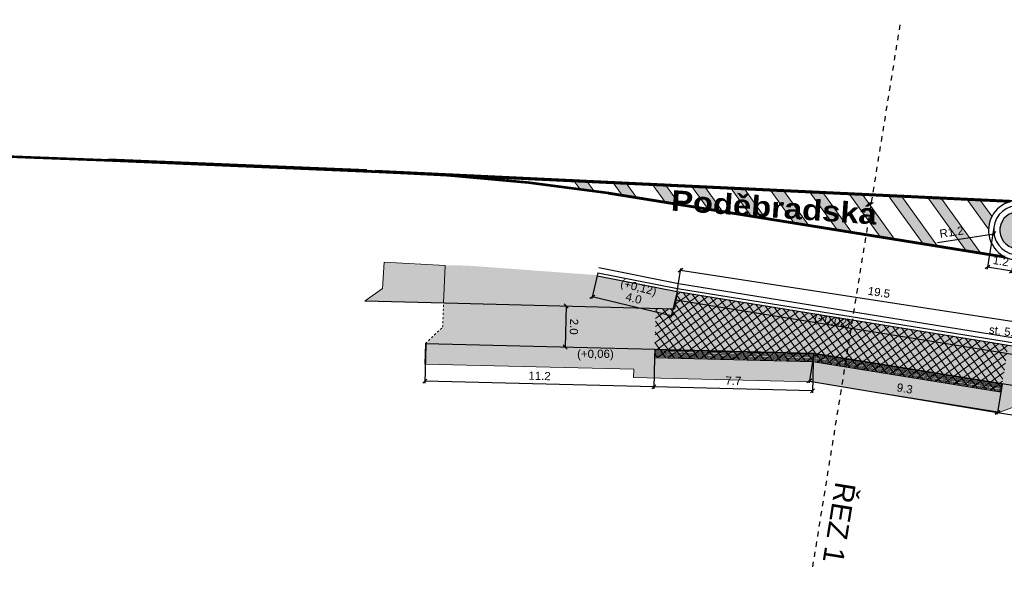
# Model space of a CAD drawing. Extents: x -698823 to -696424, y -1038555 to -1037403.
# Tile 35 of 42: x -696659 to -696611, y -1037948 to -1037921. Entities that reach past the tile are written whole.
import ezdxf
from ezdxf.enums import TextEntityAlignment as Align

# ---------------------------------------------------------------- set-up
doc = ezdxf.new("R2010")
doc.units = 0
doc.linetypes.add('ČÁRKOVANÁ10-10', pattern=[0.2, 0.1, -0.1])
doc.linetypes.add('ČÁRKOVANÁ25-25', pattern=[0.5, 0.25, -0.25])
for name, color, linetype, lineweight in [('1-Koty 250', 7, 'Continuous', 25), ('1-Návrh', 1, 'Continuous', 30), ('1-návrh-parková obruba', 22, 'Continuous', 30), ('1-návrh-parková obruba-převýšená', 142, 'Continuous', 30), ('1-návrh-varovný pás', 34, 'Continuous', 30), ('1-návrh-VP', 30, 'Continuous', 30), ('1-návrh-zakončení na stav', 1, 'ČÁRKOVANÁ10-10', 15), ('1-popis 250', 7, 'Continuous', 30), ('1-VDZ', 150, 'Continuous', 30), ('1-řezy', 7, 'ČÁRKOVANÁ25-25', 30), ('1-šrafy-chodník', 41, 'Continuous', 5), ('1-šrafy-komunikace', 254, 'Continuous', 5), ('1-šrafy-ostrůvky', 251, 'Continuous', 5), ('1-šrafy-varovné pásy', 43, 'Continuous', 5), ('1-šrafy-zeleň', 71, 'Continuous', 5), ('2-výšky', 5, 'Continuous', 30)]:
    doc.layers.add(name, color=color, linetype=linetype, lineweight=lineweight)
doc.styles.add('arial', font='arial.ttf')
doc.styles.add('arial black', font='txt')
doc.dimstyles.new('250', dxfattribs={"dimtxt": 0.4, "dimasz": 0.2, "dimexe": 0.09, "dimexo": 0, "dimgap": 0.2, "dimtad": 1, "dimdec": 1, "dimrnd": 0.01, "dimzin": 0, "dimdsep": 46, "dimtxsty": 'arial', "dimblk1": 'OBLIQUE', "dimblk2": 'OBLIQUE', "dimsah": 1, "dimcen": 0, "dimclrd": 256, "dimclre": 256, "dimclrt": 256, "dimazin": 0, "dimtfac": 1, "dimtdec": 1, "dimtofl": 0, "dimtmove": 0, "dimatfit": 3, "dimldrblk": 'OBLIQUE', "dimfxl": 1, "dimtolj": 1, "dimtzin": 0, "dimlwd": -1, "dimlwe": -1, "dimarcsym": 0})

# ---------------------------------------------------------------- blocks, each defined once
blk = doc.blocks.new('_OBLIQUE')
at = {"color": 0, "linetype": 'ByBlock'}
blk.add_line((-0.5, -0.5), (0.5, 0.5), dxfattribs=at)
blk = doc.blocks.new('*D159')
at = {"layer": '1-Koty 250'}
for p, q in [((-696632.319, -1037935.281), (-696632.409, -1037935.278)), ((-696632.319, -1037935.281), (-696632.369, -1037937.28)), ((-696632.369, -1037937.28), (-696632.459, -1037937.278))]:
    blk.add_line(p, q, dxfattribs=at)
at = {"layer": '1-Koty 250', "xscale": 0.2, "yscale": 0.2, "zscale": 0.2}
for p, rotation in [((-696632.319, -1037935.281), 88.56491529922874), ((-696632.369, -1037937.28), 268.5649152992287)]:
    blk.add_blockref('_OBLIQUE', p, dxfattribs=dict(at, rotation=rotation))
at = {"layer": '1-Koty 250', "insert": (-696631.94, -1037936.291), "char_height": 0.4, "attachment_point": 5, "rotation": 268.5649, "style": 'arial'}
blk.add_mtext('\\A1;2.0', dxfattribs=at)
blk = doc.blocks.new('*D160')
at = {"layer": '1-Koty 250'}
for p, q in [((-696628.011, -1037937.789), (-696628.049, -1037939.317)), ((-696620.284, -1037937.983), (-696620.323, -1037939.51)), ((-696620.32, -1037939.42), (-696628.047, -1037939.227))]:
    blk.add_line(p, q, dxfattribs=at)
at = {"layer": '1-Koty 250', "xscale": 0.2, "yscale": 0.2, "zscale": 0.2}
for p, rotation in [((-696628.047, -1037939.227), 178.564915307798), ((-696620.32, -1037939.42), 358.5649153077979)]:
    blk.add_blockref('_OBLIQUE', p, dxfattribs=dict(at, rotation=rotation))
at = {"layer": '1-Koty 250', "insert": (-696624.174, -1037938.924), "char_height": 0.4, "attachment_point": 5, "rotation": 358.5649, "style": 'arial'}
blk.add_mtext('\\A1;7.7', dxfattribs=at)
blk = doc.blocks.new('*D161')
at = {"layer": '1-Koty 250'}
for p, q in [((-696639.16, -1037937.16), (-696639.207, -1037939.037)), ((-696628.011, -1037937.789), (-696628.049, -1037939.317)), ((-696628.047, -1037939.227), (-696639.205, -1037938.947))]:
    blk.add_line(p, q, dxfattribs=at)
at = {"layer": '1-Koty 250', "xscale": 0.2, "yscale": 0.2, "zscale": 0.2}
for p, rotation in [((-696639.205, -1037938.947), 178.5649153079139), ((-696628.047, -1037939.227), 358.5649153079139)]:
    blk.add_blockref('_OBLIQUE', p, dxfattribs=dict(at, rotation=rotation))
at = {"layer": '1-Koty 250', "insert": (-696633.616, -1037938.686), "char_height": 0.4, "attachment_point": 5, "rotation": 358.5649, "style": 'arial'}
blk.add_mtext('\\A1;11.2', dxfattribs=at)
blk = doc.blocks.new('*D162')
at = {"layer": '1-Koty 250'}
for p, q in [((-696620.247, -1037937.584), (-696620.488, -1037939.026)), ((-696620.473, -1037938.937), (-696611.311, -1037940.465)), ((-696611.086, -1037939.112), (-696611.326, -1037940.554))]:
    blk.add_line(p, q, dxfattribs=at)
at = {"layer": '1-Koty 250', "xscale": 0.2, "yscale": 0.2, "zscale": 0.2}
for p, rotation in [((-696620.473, -1037938.937), 170.5308547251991), ((-696611.311, -1037940.465), 350.5308547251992)]:
    blk.add_blockref('_OBLIQUE', p, dxfattribs=dict(at, rotation=rotation))
at = {"layer": '1-Koty 250', "insert": (-696615.826, -1037939.302), "char_height": 0.4, "attachment_point": 5, "rotation": 350.5309, "style": 'arial'}
blk.add_mtext('\\A1;9.3', dxfattribs=at)
blk = doc.blocks.new('*D163')
at = {"layer": '1-Koty 250'}
for p, q in [((-696611.086, -1037939.112), (-696611.326, -1037940.554)), ((-696608.015, -1037939.556), (-696608.266, -1037941.064)), ((-696611.311, -1037940.465), (-696608.251, -1037940.976))]:
    blk.add_line(p, q, dxfattribs=at)
at = {"layer": '1-Koty 250', "xscale": 0.2, "yscale": 0.2, "zscale": 0.2}
for p, rotation in [((-696611.311, -1037940.465), 170.5308547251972), ((-696608.251, -1037940.976), 350.5308547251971)]:
    blk.add_blockref('_OBLIQUE', p, dxfattribs=dict(at, rotation=rotation))
at = {"layer": '1-Koty 250', "insert": (-696609.715, -1037940.322), "char_height": 0.4, "attachment_point": 5, "rotation": 350.5309, "style": 'arial'}
blk.add_mtext('\\A1;3.1', dxfattribs=at)
blk = doc.blocks.new('*D167')
at = {"layer": '1-Koty 250'}
for p, q in [((-696630.77, -1037933.66), (-696631.073, -1037934.925)), ((-696627.197, -1037935.762), (-696631.052, -1037934.838)), ((-696626.915, -1037934.584), (-696627.218, -1037935.849))]:
    blk.add_line(p, q, dxfattribs=at)
at = {"layer": '1-Koty 250', "xscale": 0.2, "yscale": 0.2, "zscale": 0.2}
for p, rotation in [((-696631.052, -1037934.838), 166.5211567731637), ((-696627.197, -1037935.762), 346.5211567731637)]:
    blk.add_blockref('_OBLIQUE', p, dxfattribs=dict(at, rotation=rotation))
at = {"layer": '1-Koty 250', "insert": (-696629.03, -1037934.907), "char_height": 0.4, "attachment_point": 5, "rotation": 346.5212, "style": 'arial'}
blk.add_mtext('\\A1;4.0', dxfattribs=at)
blk = doc.blocks.new('*D168')
at = {"layer": '1-Koty 250'}
for p, q in [((-696626.915, -1037934.584), (-696626.741, -1037933.454)), ((-696626.755, -1037933.543), (-696607.529, -1037936.491)), ((-696607.689, -1037937.533), (-696607.516, -1037936.402))]:
    blk.add_line(p, q, dxfattribs=at)
at = {"layer": '1-Koty 250', "xscale": 0.2, "yscale": 0.2, "zscale": 0.2}
for p, rotation in [((-696626.755, -1037933.543), 171.2811416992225), ((-696607.529, -1037936.491), 351.2811416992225)]:
    blk.add_blockref('_OBLIQUE', p, dxfattribs=dict(at, rotation=rotation))
at = {"layer": '1-Koty 250', "insert": (-696617.081, -1037934.618), "char_height": 0.4, "attachment_point": 5, "rotation": 351.2811, "style": 'arial'}
blk.add_mtext('\\A1;19.5', dxfattribs=at)
blk = doc.blocks.new('*D176')
at = {"layer": '1-Koty 250'}
blk.add_line((-696614.229, -1037932.191), (-696611.48, -1037931.773), dxfattribs=at)
at = {"layer": '1-Koty 250', "xscale": 0.2, "yscale": 0.2, "zscale": 0.2, "rotation": 8.652861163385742}
blk.add_blockref('_OBLIQUE', (-696611.48, -1037931.773), dxfattribs=at)
at = {"layer": '1-Koty 250', "insert": (-696613.544, -1037931.681), "char_height": 0.4, "attachment_point": 5, "rotation": 8.6529, "style": 'arial'}
blk.add_mtext('\\A1;R1.2', dxfattribs=at)
blk = doc.blocks.new('*D193')
at = {"layer": '1-Koty 250'}
for p, q in [((-696611.486, -1037931.459), (-696611.813, -1037933.483)), ((-696610.485, -1037932.777), (-696610.63, -1037933.673)), ((-696610.615, -1037933.585), (-696611.799, -1037933.394))]:
    blk.add_line(p, q, dxfattribs=at)
at = {"layer": '1-Koty 250', "xscale": 0.2, "yscale": 0.2, "zscale": 0.2}
for p, rotation in [((-696611.799, -1037933.394), 170.8392799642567), ((-696610.615, -1037933.585), 350.8392799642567)]:
    blk.add_blockref('_OBLIQUE', p, dxfattribs=dict(at, rotation=rotation))
at = {"layer": '1-Koty 250', "insert": (-696611.143, -1037933.093), "char_height": 0.4, "attachment_point": 5, "rotation": 350.8393, "style": 'arial'}
blk.add_mtext('\\A1;1.2', dxfattribs=at)

msp = doc.modelspace()

# ---------------------------------------------------------------- hatches: boundary and pattern name
at = {"layer": '1-VDZ'}
for points in [[(-696631.66, -1037929.578, -0.001743), (-696630.974, -1037929.674), (-696631.298, -1037929.225), (-696631.937, -1037929.195)], [(-696629.383, -1037929.315), (-696630.021, -1037929.285), (-696629.586, -1037929.888), (-696628.888, -1037930)], [(-696627.491, -1037930.225), (-696626.793, -1037930.338), (-696627.468, -1037929.405), (-696628.106, -1037929.375)], [(-696625.397, -1037930.563), (-696624.699, -1037930.676), (-696625.552, -1037929.494), (-696626.191, -1037929.464)], [(-696623.637, -1037929.584), (-696624.275, -1037929.554), (-696623.303, -1037930.901), (-696622.605, -1037931.013)], [(-696621.209, -1037931.239), (-696620.511, -1037931.351), (-696621.722, -1037929.674), (-696622.36, -1037929.644)], [(-696619.806, -1037929.764), (-696620.445, -1037929.734), (-696619.114, -1037931.576), (-696618.416, -1037931.689)], [(-696617.891, -1037929.854), (-696618.53, -1037929.824), (-696617.02, -1037931.914), (-696616.322, -1037932.027)], [(-696615.976, -1037929.944), (-696616.614, -1037929.914), (-696614.926, -1037932.252), (-696614.228, -1037932.364)], [(-696612.832, -1037932.589), (-696612.134, -1037932.702), (-696614.061, -1037930.034), (-696614.699, -1037930.004)], [(-696611.743, -1037931.535, -0.112459), (-696611.575, -1037930.913), (-696612.145, -1037930.124), (-696612.784, -1037930.094)]]:
    msp.add_hatch(color=256, dxfattribs=at).paths.add_polyline_path(points)
at = {"layer": '1-šrafy-chodník'}
h = msp.add_hatch(color=256, dxfattribs=at)
edge = h.paths.add_edge_path()
edge.add_line((-696608.598, -1037939.462), (-696608.015, -1037939.556))
edge.add_arc((-696610.873, -1037957.277), 17.95, 80.5181, 80.8393, ccw=False)
edge.add_line((-696607.916, -1037939.573), (-696607.677, -1037938.092))
edge.add_arc((-696610.873, -1037957.277), 19.45, 80.5427, 80.8393)
edge.add_line((-696607.776, -1037938.075), (-696626.978, -1037934.979))
edge.add_line((-696626.978, -1037934.979), (-696627.048, -1037935.413))
edge.add_line((-696627.048, -1037935.413), (-696637.59, -1037935.149))
edge.add_line((-696637.59, -1037935.149), (-696638.289, -1037935.13))
edge.add_line((-696638.289, -1037935.13), (-696638.339, -1037936.318))
edge.add_line((-696638.339, -1037936.318), (-696639.179, -1037937.11))
edge.add_line((-696639.179, -1037937.11), (-696620.247, -1037937.584))
edge.add_line((-696620.247, -1037937.584), (-696608.598, -1037939.462))
at = {"layer": '1-šrafy-komunikace'}
h = msp.add_hatch(dxfattribs=at)
h.set_pattern_fill('ANSI37', color=256, scale=0.1, style=0)
h.set_pattern_definition([(35.8393, (-696593.2107, -1037945.64092), (-0.1859006, 0.2573854), []), (125.8393, (-696593.2107, -1037945.64092), (-0.2573854, -0.1859006), [])])
h.paths.add_polyline_path([(-696610.775, -1037937.187), (-696611.143, -1037939.457), (-696620.314, -1037937.982), (-696628.011, -1037937.789), (-696627.951, -1037935.39), (-696627.048, -1037935.413), (-696626.915, -1037934.584)])
at = {"layer": '1-šrafy-ostrůvky'}
h = msp.add_hatch(color=256, dxfattribs=at)
edge = h.paths.add_edge_path()
edge.add_line((-696607.926, -1037930.84), (-696610.237, -1037930.694))
edge.add_arc((-696610.294, -1037931.592), 0.9, 86.3884, 260.8393)
edge.add_line((-696610.437, -1037932.481), (-696608.247, -1037932.834))
edge.add_line((-696608.247, -1037932.834), (-696607.926, -1037930.84))
at = {"layer": '1-šrafy-varovné pásy'}
h = msp.add_hatch(color=256, dxfattribs=at)
edge = h.paths.add_edge_path()
edge.add_line((-696607.713, -1037937.681), (-696626.915, -1037934.584))
edge.add_line((-696626.915, -1037934.584), (-696626.978, -1037934.979))
edge.add_line((-696626.978, -1037934.979), (-696607.776, -1037938.075))
edge.add_arc((-696610.873, -1037957.277), 19.45, 73.3321, 80.8393, ccw=False)
edge.add_line((-696605.294, -1037938.645), (-696605.168, -1037938.265))
edge.add_arc((-696610.873, -1037957.277), 19.85, 73.2972, 80.8393)
at = {"layer": '1-šrafy-zeleň'}
msp.add_hatch(color=256, dxfattribs=at).paths.add_polyline_path([(-696638.213, -1037933.307), (-696637.194, -1037933.31), (-696630.78, -1037933.78), (-696630.798, -1037933.807), (-696626.915, -1037934.584), (-696627.048, -1037935.413), (-696638.289, -1037935.13), (-696642.115, -1037935.03), (-696641.262, -1037934.427), (-696641.186, -1037933.152)])
h = msp.add_hatch(color=256, dxfattribs=at)
edge = h.paths.add_edge_path()
edge.add_line((-696611.196, -1037940.462), (-696610.447, -1037940.177))
edge.add_line((-696610.447, -1037940.177), (-696608.364, -1037940.513))
edge.add_arc((-696610.903, -1037957.372), 17.049, 69.4332, 81.4374, ccw=False)
edge.add_line((-696604.914, -1037941.41), (-696593.028, -1037945.873))
edge.add_line((-696593.028, -1037945.873), (-696577.95, -1037948.305))
edge.add_line((-696577.95, -1037948.305), (-696577.721, -1037946.91))
edge.add_line((-696577.721, -1037946.91), (-696577.628, -1037946.331))
edge.add_line((-696577.628, -1037946.331), (-696577.559, -1037946.342))
edge.add_line((-696577.559, -1037946.342), (-696576.361, -1037946.382))
edge.add_line((-696576.361, -1037946.382), (-696570.891, -1037945.649))
edge.add_arc((-696568.387, -1037964.332), 18.85, 80.8393, 97.633, ccw=False)
edge.add_line((-696565.386, -1037945.723), (-696564.399, -1037945.882))
edge.add_line((-696564.399, -1037945.882), (-696564.24, -1037944.895))
edge.add_line((-696564.24, -1037944.895), (-696565.227, -1037944.735))
edge.add_arc((-696568.387, -1037964.332), 19.85, 80.8393, 97.633)
edge.add_line((-696571.024, -1037944.658), (-696576.411, -1037945.38))
edge.add_line((-696576.411, -1037945.38), (-696577.462, -1037945.344))
edge.add_line((-696577.462, -1037945.344), (-696578.456, -1037945.184))
edge.add_line((-696578.456, -1037945.184), (-696578.708, -1037946.75))
edge.add_line((-696578.708, -1037946.75), (-696578.775, -1037947.159))
edge.add_line((-696578.775, -1037947.159), (-696592.77, -1037944.902))
edge.add_line((-696592.77, -1037944.902), (-696604.562, -1037940.473))
edge.add_arc((-696610.903, -1037957.372), 18.049, 69.4332, 81.4206)
edge.add_line((-696608.21, -1037939.525), (-696611.078, -1037939.063))
edge.add_line((-696611.078, -1037939.063), (-696611.141, -1037939.457))
edge.add_line((-696611.141, -1037939.457), (-696620.284, -1037937.983))
edge.add_line((-696620.284, -1037937.983), (-696628.011, -1037937.789))
edge.add_line((-696628.011, -1037937.789), (-696628.001, -1037937.39))
edge.add_line((-696628.001, -1037937.39), (-696639.179, -1037937.11))
edge.add_line((-696639.179, -1037937.11), (-696639.204, -1037938.109))
edge.add_line((-696639.204, -1037938.109), (-696629.025, -1037938.364))
edge.add_line((-696629.025, -1037938.364), (-696629.035, -1037938.764))
edge.add_line((-696629.035, -1037938.764), (-696620.377, -1037938.981))
edge.add_line((-696620.377, -1037938.981), (-696611.196, -1037940.462))

# ---------------------------------------------------------------- linework, layer by layer
at = {"layer": '1-Návrh'}
for p, q in [((-696630.798, -1037933.807), (-696626.915, -1037934.584)), ((-696630.77, -1037933.66), (-696626.891, -1037934.436)), ((-696626.891, -1037934.436), (-696607.689, -1037937.533)), ((-696626.915, -1037934.584), (-696607.713, -1037937.681))]:
    msp.add_line(p, q, dxfattribs=at)
for radius in [1.2, 0.9]:
    msp.add_arc((-696610.294, -1037931.592), radius, 86.3884, 260.8393, dxfattribs=at)
at = {"layer": '1-návrh-parková obruba'}
for p, q in [((-696626.915, -1037934.584), (-696627.048, -1037935.413)), ((-696642.13, -1037935.03), (-696637.59, -1037935.149)), ((-696637.59, -1037935.149), (-696627.048, -1037935.413))]:
    msp.add_line(p, q, dxfattribs=at)
at = {"layer": '1-návrh-parková obruba-převýšená'}
for p, q in [((-696639.179, -1037937.11), (-696628.001, -1037937.39)), ((-696611.078, -1037939.063), (-696608.015, -1037939.556))]:
    msp.add_line(p, q, dxfattribs=at)
at = {"layer": '1-návrh-varovný pás'}
for p, q in [((-696626.978, -1037934.979), (-696607.776, -1037938.075)), ((-696628.001, -1037937.39), (-696628.011, -1037937.789)), ((-696628.011, -1037937.789), (-696620.284, -1037937.983)), ((-696628.001, -1037937.39), (-696620.247, -1037937.584)), ((-696620.247, -1037937.584), (-696611.078, -1037939.063)), ((-696620.284, -1037937.983), (-696611.141, -1037939.457)), ((-696611.141, -1037939.457), (-696611.078, -1037939.063))]:
    msp.add_line(p, q, dxfattribs=at)
at = {"layer": '1-návrh-VP'}
for p, q in [((-696630.724, -1037933.414), (-696626.851, -1037934.189)), ((-696626.851, -1037934.189), (-696607.649, -1037937.286))]:
    msp.add_line(p, q, dxfattribs=at)
msp.add_arc((-696610.294, -1037931.592), 1.45, 86.3884, 260.8393, dxfattribs=at)
at = {"layer": '1-návrh-zakončení na stav'}
msp.add_lwpolyline([(-696639.179, -1037937.11), (-696638.339, -1037936.318), (-696638.289, -1037935.13)], dxfattribs=at)
at = {"layer": '1-VDZ'}
msp.add_line((-696642.025, -1037928.651), (-696654.614, -1037928.126), dxfattribs=at)
at = {"layer": '1-VDZ', "lineweight": 0}
for p, q in [((-696631.66, -1037929.578), (-696631.988, -1037929.124)), ((-696630.974, -1037929.674), (-696631.349, -1037929.154)), ((-696629.586, -1037929.888), (-696630.072, -1037929.215)), ((-696628.888, -1037930), (-696629.433, -1037929.245)), ((-696627.482, -1037930.238), (-696628.156, -1037929.305)), ((-696626.771, -1037930.369), (-696627.518, -1037929.335)), ((-696625.397, -1037930.563), (-696626.24, -1037929.396)), ((-696624.699, -1037930.676), (-696625.602, -1037929.426)), ((-696623.303, -1037930.901), (-696624.325, -1037929.486)), ((-696622.605, -1037931.013), (-696623.686, -1037929.516)), ((-696621.209, -1037931.239), (-696622.409, -1037929.577)), ((-696620.511, -1037931.351), (-696621.77, -1037929.607)), ((-696619.114, -1037931.576), (-696620.493, -1037929.667)), ((-696630.268, -1037929.84), (-696610.525, -1037933.024)), ((-696618.416, -1037931.689), (-696619.855, -1037929.698)), ((-696617.02, -1037931.914), (-696618.577, -1037929.758)), ((-696616.322, -1037932.027), (-696617.939, -1037929.788)), ((-696614.926, -1037932.252), (-696616.662, -1037929.848)), ((-696614.228, -1037932.364), (-696616.023, -1037929.879)), ((-696612.832, -1037932.589), (-696614.746, -1037929.939)), ((-696612.102, -1037932.745), (-696614.107, -1037929.969)), ((-696611.743, -1037931.535), (-696612.83, -1037930.03)), ((-696611.575, -1037930.913), (-696612.192, -1037930.06))]:
    msp.add_line(p, q, dxfattribs=at)
at = {"layer": '1-VDZ', "const_width": 0.125}
for points in [[(-696672.098, -1037927.524), (-696654.617, -1037928.188)], [(-696610.675, -1037930.193), (-696641.54, -1037928.744), (-696654.617, -1037928.188)]]:
    msp.add_lwpolyline(points, dxfattribs=at)
msp.add_lwpolyline([(-696642.029, -1037928.714, -0.02976), (-696630.258, -1037929.779), (-696610.927, -1037932.897)], format="xyb", dxfattribs=at)
at = {"layer": '1-VDZ', "lineweight": 0}
msp.add_lwpolyline([(-696610.388, -1037930.145), (-696641.626, -1037928.668)], dxfattribs=at)
at = {"layer": '1-řezy'}
msp.add_line((-696620.306, -1037947.995), (-696616.006, -1037921.334), dxfattribs=at)
at = {"layer": '1-šrafy-varovné pásy'}
for points in [[(-696628.009, -1037937.739), (-696620.28, -1037937.933), (-696611.133, -1037939.408)], [(-696628.008, -1037937.689), (-696620.275, -1037937.883), (-696611.125, -1037939.359)], [(-696628.007, -1037937.639), (-696620.271, -1037937.833), (-696611.117, -1037939.309)], [(-696628.006, -1037937.589), (-696620.266, -1037937.783), (-696611.109, -1037939.26)], [(-696628.004, -1037937.54), (-696620.261, -1037937.733), (-696611.101, -1037939.211)], [(-696628.003, -1037937.49), (-696620.257, -1037937.684), (-696611.093, -1037939.161)], [(-696628.002, -1037937.44), (-696620.252, -1037937.634), (-696611.086, -1037939.112)]]:
    msp.add_lwpolyline(points, dxfattribs=at)
at = {"layer": '1-šrafy-zeleň'}
msp.add_lwpolyline([(-696638.213, -1037933.307), (-696638.289, -1037935.13), (-696642.115, -1037935.03), (-696641.262, -1037934.427), (-696641.186, -1037933.152)], close=True, dxfattribs=at)
msp.add_lwpolyline([(-696608.21, -1037939.525), (-696611.078, -1037939.063), (-696611.141, -1037939.457), (-696620.284, -1037937.983), (-696628.011, -1037937.789), (-696628.001, -1037937.39), (-696639.179, -1037937.11), (-696639.204, -1037938.109), (-696629.025, -1037938.364), (-696629.035, -1037938.764), (-696620.377, -1037938.981), (-696611.196, -1037940.462), (-696611.196, -1037940.462), (-696610.447, -1037940.177)], dxfattribs=at)

# ---------------------------------------------------------------- texts
at = {"layer": '1-popis 250', "style": 'arial black'}
msp.add_text('Poděbradská', height=1, rotation=356.0896, dxfattribs=at).set_placement((-696622.189, -1037930.44), align=Align.MIDDLE)
at = {"layer": '1-řezy', "style": 'arial'}
msp.add_text('ŘEZ 1', height=1, rotation=260.7844, dxfattribs=at).set_placement((-696619.19, -1037943.809))
at = {"layer": '2-výšky', "linetype": 'ByBlock', "style": 'arial'}
for s, rotation, p in [('(+0,12)', 345.7996, (-696628.841, -1037934.56)), ('(+0,02)', 350.6578, (-696619.381, -1037936.189)), ('st. 5.98', 352.5341, (-696610.834, -1037936.735)), ('(+0,06)', 0.318, (-696630.894, -1037937.813))]:
    msp.add_text(s, height=0.4, rotation=rotation, dxfattribs=at).set_placement(p, align=Align.CENTER)

# ---------------------------------------------------------------- dimensions: what is measured, and where the dimension line sits
at = {"layer": '1-Koty 250'}
dim = msp.add_radius_dim(center=(-696610.294, -1037931.592), mpoint=(-696611.48, -1037931.773), dimstyle='250', dxfattribs=at)
dim.commit()
dim.dimension.update_dxf_attribs({"geometry": '*D176', "text_midpoint": (-696613.484, -1037932.077), "dimtype": 164})
for base, p1, p2, angle, picture, middle in [((-696611.799, -1037933.394), (-696610.485, -1037932.777), (-696611.486, -1037931.459), 350.8393, '*D193', (-696611.143, -1037933.093)), ((-696639.205, -1037938.947), (-696628.011, -1037937.789), (-696639.16, -1037937.16), 358.5649, '*D161', (-696633.616, -1037938.686)), ((-696608.251, -1037940.976), (-696611.086, -1037939.112), (-696608.015, -1037939.556), 170.5309, '*D163', (-696609.715, -1037940.322))]:
    dim = msp.add_linear_dim(base=base, p1=p1, p2=p2, angle=angle, dimstyle='250', override={"dimtmove": 1}, dxfattribs=at)
    dim.commit()
    dim.dimension.update_dxf_attribs({"geometry": picture, "text_midpoint": middle})
for p1, p2, distance, picture, middle in [((-696626.915, -1037934.584), (-696607.689, -1037937.533), 1.053, '*D168', (-696617.081, -1037934.618)), ((-696626.915, -1037934.584), (-696630.77, -1037933.66), 1.211, '*D167', (-696629.03, -1037934.907)), ((-696632.319, -1037935.281), (-696632.369, -1037937.28), 0, '*D159', (-696631.94, -1037936.291)), ((-696620.284, -1037937.983), (-696628.011, -1037937.789), 1.438, '*D160', (-696624.174, -1037938.924)), ((-696620.247, -1037937.584), (-696611.086, -1037939.112), -1.372, '*D162', (-696615.826, -1037939.302))]:
    dim = msp.add_aligned_dim(p1=p1, p2=p2, distance=distance, dimstyle='250', dxfattribs=at)
    dim.commit()
    dim.dimension.update_dxf_attribs({"geometry": picture, "text_midpoint": middle})

doc.saveas('drawing.dxf')
